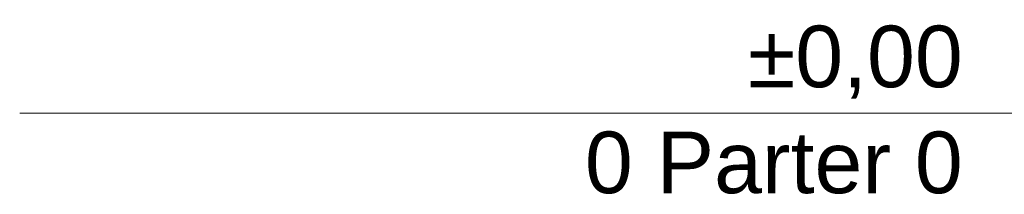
# Model space of a CAD drawing. Header units: millimetres. Extents: x 58537 to 97688, y -8921 to 14216.
# Tile 2 of 145: x 58537 to 61734, y -263 to 304. Entities that reach past the tile are written whole.
import ezdxf

# ---------------------------------------------------------------- set-up
doc = ezdxf.new("R2010")
doc.units = ezdxf.units.MM
doc.header["$MEASUREMENT"] = 0
doc.layers.add('0_Nr_pióra__45', color=7, linetype='Continuous', lineweight=15, true_color=0x40a5ff)
doc.styles.add('STYL_AUTOMATYCZNY_1', font='arial.ttf')

# ---------------------------------------------------------------- blocks, each defined once
blk = doc.blocks.new('D Przekrój_STORY_MARKER')
at = {"layer": '0_Nr_pióra__45', "color": 161, "linetype": 'Continuous', "lineweight": 15, "true_color": 0x40a5ff}
for p in [(58537.3, 0), (61799.3, 0)]:
    blk.add_line(p, (61599.3, 0), dxfattribs=at)
at = {"layer": '0_Nr_pióra__45', "color": 161, "lineweight": 15, "true_color": 0x40a5ff, "insert": (61599.3, 284.3), "char_height": 200, "attachment_point": 3, "line_spacing_factor": 1.032029, "style": 'STYL_AUTOMATYCZNY_1'}
blk.add_mtext('\\A1;{\\pqr;\\pt0;\\fArial|b0|i0|c238|p0;\\W1.000000;±0,00\\P\\pqr;\\pt0;\\fArial|b0|i0|c238|p0;\\W1.000000;0\\fArial|b0|i0|c238|p0;\\W1.000000; \\fArial|b0|i0|c238|p0;\\W1.000000;Parter 0}', dxfattribs=at)

msp = doc.modelspace()

# ---------------------------------------------------------------- block references
at = {"linetype": 'Continuous', "lineweight": 0}
msp.add_blockref('D Przekrój_STORY_MARKER', (0, 0), dxfattribs=at)

doc.saveas('drawing.dxf')
